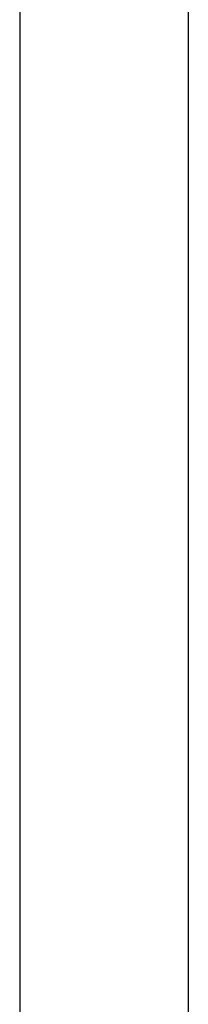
# Model space of a CAD drawing. Header units: metres. Extents: x 391.1 to 427.5, y 12.7 to 28.4.
# Tile 222 of 222: x 414.006 to 414.156, y 22.552 to 23.426. Entities that reach past the tile are written whole.
import ezdxf

# ---------------------------------------------------------------- set-up
doc = ezdxf.new("R2010")
doc.units = ezdxf.units.M
doc.layers.add('A-WALL-____-MCUT', color=7, linetype='Continuous', lineweight=25)
doc.layers.add('A-WALL-____-OTLN', color=7, linetype='Continuous', lineweight=25)

# ---------------------------------------------------------------- blocks, each defined once
blk = doc.blocks.new('Family - Evans P-1-153654-01_ENLLUMENAT_PS1')
at = {"layer": 'A-WALL-____-MCUT', "color": 253, "true_color": 0xaaaaaa}
for p, q in [((5.52, 0.15), (3.82, 0.15)), ((3.15, 0), (5.52, 0))]:
    blk.add_line(p, q, dxfattribs=at)
at = {"layer": 'A-WALL-____-OTLN', "color": 253, "true_color": 0xaaaaaa}
for p, q in [((5.52, 0.15), (3.82, 0.15)), ((3.15, 0), (5.52, 0))]:
    blk.add_line(p, q, dxfattribs=at)
at = {"layer": 'A-WALL-____-OTLN', "color": 253, "lineweight": 18, "true_color": 0xaaaaaa}
blk.add_line((-0.15, 0), (5.52, 0), dxfattribs=at)
blk = doc.blocks.new('LONDR55-XX_ZZ-ARQ-CAA-M3D-Londres55_ifc-1-01_ENLLUMENAT_PS1')
at = {"layer": 'A-WALL-____-OTLN', "color": 253, "lineweight": 18, "true_color": 0xaaaaaa, "rotation": 90}
blk.add_blockref('Family - Evans P-1-153654-01_ENLLUMENAT_PS1', (414.15645, 18.63074), dxfattribs=at)

msp = doc.modelspace()

# ---------------------------------------------------------------- block references
at = {"lineweight": 5}
msp.add_blockref('LONDR55-XX_ZZ-ARQ-CAA-M3D-Londres55_ifc-1-01_ENLLUMENAT_PS1', (0, 0), dxfattribs=at)

doc.saveas('drawing.dxf')
